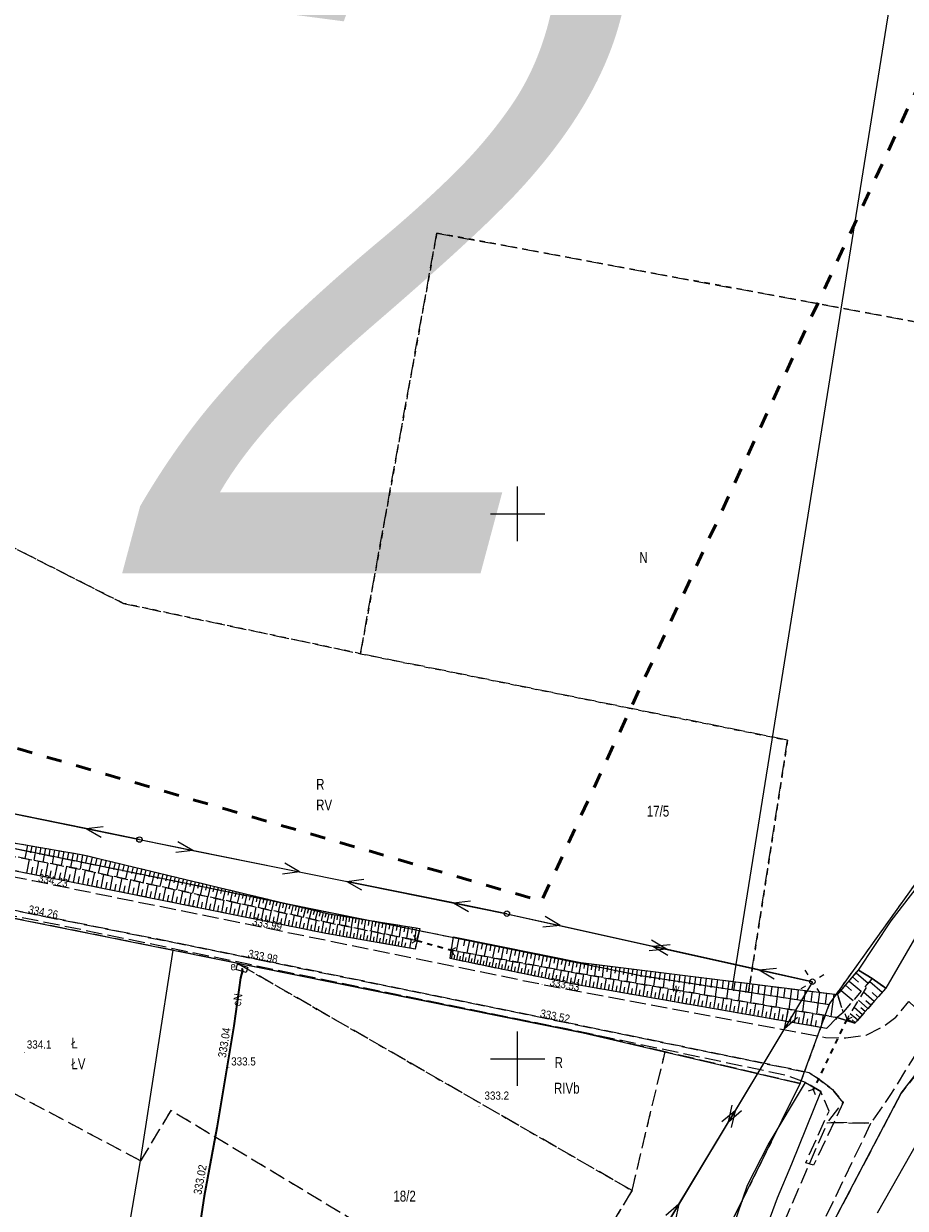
# Model space of a CAD drawing. Header units: metres. Extents: x 7523615 to 7533948, y 5492686 to 5502120.
# Tile 111 of 256: x 7529705 to 7529786, y 5498036 to 5498145. Entities that reach past the tile are written whole.
import ezdxf
from ezdxf.enums import TextEntityAlignment as Align

# ---------------------------------------------------------------- set-up
doc = ezdxf.new("R2010")
doc.units = ezdxf.units.M
for name, pattern in [('1.0_0.5', [1.5, 1, -0.5]), ('1.4_1.4', [2.8, 1.4, -1.4]), ('1.5_0.5', [2, 1.5, -0.5]), ('219-500', [0]), ('egkk-500', [2, 1.5, -0.5]), ('egug-500', [1, 0.5, -0.5]), ('otkz_500', [1, 0.5, -0.5]), ('suep_nn_500', [0])]:
    doc.linetypes.add(name, pattern=pattern)
doc.layers.get('0').update_dxf_attribs({"color": 2, "lineweight": 5})
doc.styles.get("Standard").update_dxf_attribs({"font": 'Working1250', "width": 0.75})

# ---------------------------------------------------------------- blocks, each defined once
blk = doc.blocks.new('203')
at = {"linetype": 'Continuous', "lineweight": 0}
h = blk.add_hatch(color=0, dxfattribs=at)
edge = h.paths.add_edge_path()
edge.add_arc((0, 0), 0.045, 0, 360)
blk = doc.blocks.new('PW01')
at = {"linetype": 'Continuous', "lineweight": 13}
h = blk.add_hatch(color=0, dxfattribs=at)
edge = h.paths.add_edge_path()
edge.add_arc((0, 0), 0.045, 0, 360)
blk = doc.blocks.new('US15')
at = {"color": 0, "linetype": 'Continuous', "lineweight": 13}
blk.add_circle((0, 0), 0.25, dxfattribs=at)
blk = doc.blocks.new('SM01')
at = {"color": 0, "linetype": 'Continuous', "lineweight": 13}
for p, q in [((-0.53, 0.531), (-0.883, 0.884)), ((0.531, 0.531), (0.884, 0.884)), ((-0.53, -0.53), (-0.883, -0.883)), ((0.531, -0.53), (0.884, -0.883))]:
    blk.add_line(p, q, dxfattribs=at)
blk.add_circle((0, 0), 0.25, dxfattribs=at)
blk = doc.blocks.new('US18')
at = {"color": 0, "linetype": 'Continuous', "lineweight": 13}
for p, q in [((-0.5, -0.25), (-0.5, 0.25)), ((-0.5, 0.25), (0.5, 0.25)), ((0.5, -0.25), (0.5, 0.25)), ((-0.5, -0.25), (0.5, -0.25))]:
    blk.add_line(p, q, dxfattribs=at)
blk = doc.blocks.new('IB05')
at = {"color": 0, "linetype": 'Continuous', "lineweight": 13}
for q in [(0.354, 0.354), (0.354, -0.354)]:
    blk.add_line((0, 0), q, dxfattribs=at)
blk = doc.blocks.new('SUEP1')
at = {"color": 0, "linetype": 'Continuous'}
for p, q in [((0, 0), (5, 0)), ((5, 0), (3.5, 0.5)), ((5, 0), (3.5, -0.5)), ((5, 0), (15, 0)), ((15, 0), (13.5, 0.5)), ((15, 0), (13.5, -0.5))]:
    blk.add_line(p, q, dxfattribs=at)
blk = doc.blocks.new('RAMKA500K')
at = {"color": 0}
for p, q in [((150, 97.5), (150, 102.5)), ((147.5, 100), (152.5, 100)), ((150, 47.5), (150, 52.5)), ((147.5, 50), (152.5, 50))]:
    blk.add_line(p, q, dxfattribs=at)

msp = doc.modelspace()

# ---------------------------------------------------------------- linework, layer by layer
at = {"layer": '000 Inne (niezydentyfikowane)', "color": 7, "linetype": 'CONTINUOUS', "lineweight": 25, "flags": 128}
for points in [[(7529705, 5498069.59), (7529704.78, 5498068.36)], [(7529705.4, 5498069.52), (7529705.3, 5498068.9)], [(7529705.82, 5498069.45), (7529705.6, 5498068.21)], [(7529706.23, 5498069.38), (7529706.12, 5498068.75)], [(7529706.65, 5498069.31), (7529706.43, 5498068.05)], [(7529707.06, 5498069.24), (7529706.96, 5498068.6)], [(7529707.49, 5498069.16), (7529707.27, 5498067.89)], [(7529707.91, 5498069.09), (7529707.8, 5498068.45)], [(7529708.34, 5498069.02), (7529708.11, 5498067.73)], [(7529708.77, 5498068.94), (7529708.65, 5498068.29)], [(7529709.2, 5498068.87), (7529708.97, 5498067.56)], [(7529704.95, 5498067.02), (7529705.2, 5498068.28)], [(7529705.8, 5498066.85), (7529706.05, 5498068.12)], [(7529706.65, 5498066.68), (7529706.9, 5498067.96)], [(7529707.5, 5498066.51), (7529707.76, 5498067.8)], [(7529709.63, 5498068.79), (7529709.52, 5498068.14)], [(7529710.07, 5498068.72), (7529709.84, 5498067.39)], [(7529710.5, 5498068.62), (7529710.35, 5498067.97)], [(7529710.94, 5498068.51), (7529710.63, 5498067.22)], [(7529711.37, 5498068.41), (7529711.21, 5498067.77)], [(7529711.8, 5498068.31), (7529711.49, 5498067.04)], [(7529712.22, 5498068.21), (7529712.07, 5498067.58)], [(7529712.64, 5498068.11), (7529712.34, 5498066.85)], [(7529713.06, 5498068), (7529712.91, 5498067.38)], [(7529713.47, 5498067.91), (7529713.18, 5498066.67)], [(7529713.89, 5498067.81), (7529713.74, 5498067.2)], [(7529705.37, 5498066.93), (7529705.5, 5498067.57)], [(7529706.22, 5498066.77), (7529706.35, 5498067.4)], [(7529707.07, 5498066.6), (7529707.2, 5498067.24)], [(7529707.93, 5498066.43), (7529708.06, 5498067.07)], [(7529708.36, 5498066.34), (7529708.62, 5498067.63)], [(7529708.79, 5498066.26), (7529708.92, 5498066.9)], [(7529709.22, 5498066.17), (7529709.48, 5498067.47)], [(7529709.65, 5498066.09), (7529709.78, 5498066.73)], [(7529710.08, 5498066), (7529710.34, 5498067.29)], [(7529710.93, 5498065.83), (7529711.19, 5498067.1)], [(7529711.77, 5498065.66), (7529712.03, 5498066.92)], [(7529712.61, 5498065.49), (7529712.86, 5498066.74)], [(7529714.29, 5498067.71), (7529714, 5498066.5)], [(7529714.7, 5498067.61), (7529714.55, 5498067.01)], [(7529715.1, 5498067.52), (7529714.81, 5498066.32)], [(7529715.5, 5498067.42), (7529715.36, 5498066.83)], [(7529715.89, 5498067.33), (7529715.61, 5498066.15)], [(7529716.29, 5498067.23), (7529716.15, 5498066.65)], [(7529716.68, 5498067.14), (7529716.4, 5498065.98)], [(7529717.06, 5498067.05), (7529716.92, 5498066.47)], [(7529717.44, 5498066.95), (7529717.17, 5498065.82)], [(7529717.82, 5498066.86), (7529717.69, 5498066.3)], [(7529718.2, 5498066.77), (7529717.93, 5498065.65)], [(7529718.58, 5498066.68), (7529718.44, 5498066.13)], [(7529710.51, 5498065.91), (7529710.63, 5498066.55)], [(7529711.35, 5498065.74), (7529711.48, 5498066.38)], [(7529712.19, 5498065.58), (7529712.32, 5498066.2)], [(7529713.02, 5498065.41), (7529713.15, 5498066.03)], [(7529713.44, 5498065.32), (7529713.69, 5498066.57)], [(7529713.85, 5498065.24), (7529713.97, 5498065.86)], [(7529714.26, 5498065.16), (7529714.51, 5498066.39)], [(7529714.67, 5498065.08), (7529714.79, 5498065.69)], [(7529715.07, 5498064.99), (7529715.32, 5498066.22)], [(7529715.88, 5498064.83), (7529716.12, 5498066.04)], [(7529716.68, 5498064.67), (7529716.92, 5498065.87)], [(7529717.47, 5498064.51), (7529717.71, 5498065.7)], [(7529718.95, 5498066.59), (7529718.68, 5498065.49)], [(7529719.32, 5498066.5), (7529719.18, 5498065.96)], [(7529719.68, 5498066.42), (7529719.42, 5498065.33)], [(7529720.04, 5498066.33), (7529719.91, 5498065.79)], [(7529720.4, 5498066.24), (7529720.15, 5498065.18)], [(7529720.76, 5498066.16), (7529720.63, 5498065.63)], [(7529721.11, 5498066.07), (7529720.86, 5498065.02)], [(7529721.46, 5498065.99), (7529721.34, 5498065.47)], [(7529721.81, 5498065.91), (7529721.56, 5498064.87)], [(7529722.16, 5498065.82), (7529722.03, 5498065.31)], [(7529722.5, 5498065.74), (7529722.26, 5498064.72)], [(7529722.84, 5498065.66), (7529722.72, 5498065.15)], [(7529715.48, 5498064.91), (7529715.6, 5498065.52)], [(7529716.28, 5498064.75), (7529716.4, 5498065.35)], [(7529717.08, 5498064.59), (7529717.2, 5498065.19)], [(7529717.87, 5498064.43), (7529717.99, 5498065.02)], [(7529718.26, 5498064.35), (7529718.5, 5498065.53)], [(7529718.65, 5498064.27), (7529718.77, 5498064.86)], [(7529719.04, 5498064.19), (7529719.28, 5498065.36)], [(7529719.43, 5498064.12), (7529719.55, 5498064.7)], [(7529719.82, 5498064.04), (7529720.05, 5498065.2)], [(7529720.2, 5498063.96), (7529720.32, 5498064.54)], [(7529720.58, 5498063.88), (7529720.82, 5498065.03)], [(7529721.35, 5498063.73), (7529721.58, 5498064.87)], [(7529722.1, 5498063.58), (7529722.33, 5498064.71)], [(7529722.85, 5498063.43), (7529723.07, 5498064.55)], [(7529723.18, 5498065.58), (7529722.94, 5498064.58)], [(7529723.51, 5498065.5), (7529723.39, 5498065)], [(7529723.84, 5498065.42), (7529723.61, 5498064.43)], [(7529724.17, 5498065.34), (7529724.06, 5498064.85)], [(7529724.5, 5498065.26), (7529724.27, 5498064.29)], [(7529724.83, 5498065.18), (7529724.71, 5498064.7)], [(7529725.15, 5498065.11), (7529724.92, 5498064.15)], [(7529725.47, 5498065.03), (7529725.35, 5498064.56)], [(7529725.78, 5498064.95), (7529725.56, 5498064.01)], [(7529726.1, 5498064.88), (7529725.99, 5498064.41)], [(7529726.41, 5498064.8), (7529726.19, 5498063.88)], [(7529726.72, 5498064.73), (7529726.61, 5498064.27)], [(7529727.03, 5498064.66), (7529726.81, 5498063.75)], [(7529727.33, 5498064.58), (7529727.22, 5498064.13)], [(7529727.63, 5498064.51), (7529727.42, 5498063.61)], [(7529720.97, 5498063.81), (7529721.08, 5498064.38)], [(7529721.72, 5498063.65), (7529721.84, 5498064.22)], [(7529722.47, 5498063.5), (7529722.59, 5498064.06)], [(7529723.22, 5498063.35), (7529723.33, 5498063.91)], [(7529723.59, 5498063.28), (7529723.81, 5498064.39)], [(7529723.96, 5498063.2), (7529724.07, 5498063.76)], [(7529724.33, 5498063.13), (7529724.55, 5498064.23)], [(7529724.69, 5498063.05), (7529724.8, 5498063.6)], [(7529725.06, 5498062.98), (7529725.28, 5498064.07)], [(7529725.42, 5498062.91), (7529725.53, 5498063.45)], [(7529725.78, 5498062.84), (7529726, 5498063.92)], [(7529726.5, 5498062.69), (7529726.71, 5498063.77)], [(7529727.21, 5498062.55), (7529727.42, 5498063.61)], [(7529727.93, 5498064.44), (7529727.82, 5498063.99)], [(7529727.91, 5498062.41), (7529728.12, 5498063.46)], [(7529728.23, 5498064.37), (7529728.02, 5498063.49)], [(7529728.52, 5498064.3), (7529728.42, 5498063.86)], [(7529728.82, 5498064.23), (7529728.61, 5498063.36)], [(7529729.11, 5498064.16), (7529729, 5498063.73)], [(7529729.39, 5498064.09), (7529729.19, 5498063.23)], [(7529729.68, 5498064.02), (7529729.58, 5498063.6)], [(7529729.96, 5498063.95), (7529729.76, 5498063.11)], [(7529730.24, 5498063.88), (7529730.14, 5498063.47)], [(7529730.52, 5498063.82), (7529730.32, 5498062.99)], [(7529730.8, 5498063.75), (7529730.7, 5498063.34)], [(7529731.07, 5498063.68), (7529730.88, 5498062.87)], [(7529731.35, 5498063.62), (7529731.25, 5498063.22)], [(7529731.62, 5498063.55), (7529731.43, 5498062.75)], [(7529731.89, 5498063.49), (7529731.79, 5498063.09)], [(7529732.15, 5498063.43), (7529731.96, 5498062.64)], [(7529726.14, 5498062.76), (7529726.25, 5498063.3)], [(7529726.85, 5498062.62), (7529726.96, 5498063.15)], [(7529727.56, 5498062.48), (7529727.67, 5498063.01)], [(7529728.26, 5498062.33), (7529728.37, 5498062.86)], [(7529728.61, 5498062.26), (7529728.82, 5498063.31)], [(7529728.96, 5498062.19), (7529729.06, 5498062.72)], [(7529729.3, 5498062.12), (7529729.51, 5498063.16)], [(7529729.65, 5498062.05), (7529729.75, 5498062.57)], [(7529729.99, 5498061.99), (7529730.2, 5498063.02)], [(7529730.33, 5498061.92), (7529730.44, 5498062.43)], [(7529730.67, 5498061.85), (7529730.88, 5498062.87)], [(7529731.35, 5498061.71), (7529731.55, 5498062.72)], [(7529732.02, 5498061.58), (7529732.22, 5498062.58)], [(7529732.42, 5498063.36), (7529732.32, 5498062.97)], [(7529732.68, 5498063.3), (7529732.49, 5498062.52)], [(7529732.68, 5498061.45), (7529732.86, 5498062.45)], [(7529732.94, 5498063.26), (7529732.88, 5498062.86)], [(7529733.21, 5498063.21), (7529733.08, 5498062.41)], [(7529733.48, 5498063.17), (7529733.41, 5498062.76)], [(7529733.75, 5498063.13), (7529733.61, 5498062.3)], [(7529734.02, 5498063.08), (7529733.95, 5498062.66)], [(7529734.3, 5498063.04), (7529734.16, 5498062.19)], [(7529734.58, 5498062.99), (7529734.51, 5498062.56)], [(7529734.87, 5498062.95), (7529734.73, 5498062.07)], [(7529735.16, 5498062.9), (7529735.09, 5498062.46)], [(7529735.45, 5498062.85), (7529735.31, 5498061.95)], [(7529735.75, 5498062.8), (7529735.68, 5498062.35)], [(7529736.05, 5498062.75), (7529735.9, 5498061.83)], [(7529736.36, 5498062.7), (7529736.28, 5498062.24)], [(7529736.67, 5498062.65), (7529736.52, 5498061.71)], [(7529736.98, 5498062.6), (7529736.9, 5498062.13)], [(7529737.3, 5498062.55), (7529737.14, 5498061.58)], [(7529737.62, 5498062.5), (7529737.54, 5498062.01)], [(7529737.94, 5498062.45), (7529737.78, 5498061.45)], [(7529738.27, 5498062.39), (7529738.19, 5498061.89)], [(7529738.61, 5498062.34), (7529738.44, 5498061.32)], [(7529731.01, 5498061.78), (7529731.11, 5498062.29)], [(7529731.68, 5498061.64), (7529731.79, 5498062.15)], [(7529732.35, 5498061.51), (7529732.45, 5498062.01)], [(7529733.01, 5498061.39), (7529733.1, 5498061.89)], [(7529733.34, 5498061.33), (7529733.51, 5498062.32)], [(7529733.66, 5498061.28), (7529733.75, 5498061.77)], [(7529733.98, 5498061.22), (7529734.15, 5498062.19)], [(7529734.3, 5498061.17), (7529734.39, 5498061.64)], [(7529734.62, 5498061.11), (7529734.79, 5498062.06)], [(7529734.93, 5498061.06), (7529735.02, 5498061.53)], [(7529735.24, 5498061), (7529735.41, 5498061.93)], [(7529735.55, 5498060.95), (7529735.63, 5498061.41)], [(7529735.86, 5498060.89), (7529736.02, 5498061.81)], [(7529736.16, 5498060.84), (7529736.24, 5498061.3)], [(7529736.46, 5498060.79), (7529736.62, 5498061.69)], [(7529737.05, 5498060.68), (7529737.21, 5498061.57)], [(7529737.64, 5498060.58), (7529737.79, 5498061.45)], [(7529738.21, 5498060.48), (7529738.36, 5498061.34)], [(7529738.95, 5498062.29), (7529738.86, 5498061.77)], [(7529739.29, 5498062.23), (7529739.12, 5498061.19)], [(7529739.64, 5498062.17), (7529739.55, 5498061.64)], [(7529739.99, 5498062.12), (7529739.81, 5498061.05)], [(7529740.34, 5498062.06), (7529740.25, 5498061.52)], [(7529740.7, 5498062), (7529740.53, 5498060.9)], [(7529736.76, 5498060.73), (7529736.84, 5498061.18)], [(7529737.34, 5498060.63), (7529737.42, 5498061.07)], [(7529737.92, 5498060.53), (7529738, 5498060.96)], [(7529738.49, 5498060.43), (7529738.57, 5498060.86)], [(7529738.77, 5498060.38), (7529738.92, 5498061.23)], [(7529739.05, 5498060.33), (7529739.13, 5498060.75)], [(7529739.34, 5498060.28), (7529739.49, 5498061.11)], [(7529739.66, 5498060.23), (7529739.73, 5498060.64)], [(7529740.11, 5498060.15), (7529740.25, 5498060.96)], [(7529744.61, 5498061.08), (7529744.37, 5498059.88)], [(7529745.16, 5498060.97), (7529745.04, 5498060.37)], [(7529745.59, 5498060.88), (7529745.35, 5498059.7)], [(7529746, 5498060.8), (7529745.88, 5498060.21)], [(7529746.39, 5498060.72), (7529746.16, 5498059.55)], [(7529746.78, 5498060.64), (7529746.67, 5498060.06)], [(7529747.17, 5498060.56), (7529746.94, 5498059.41)], [(7529747.56, 5498060.49), (7529747.44, 5498059.91)], [(7529747.94, 5498060.41), (7529747.71, 5498059.27)], [(7529748.33, 5498060.33), (7529748.21, 5498059.76)], [(7529748.7, 5498060.26), (7529748.48, 5498059.13)], [(7529749.08, 5498060.18), (7529748.97, 5498059.62)], [(7529743.92, 5498059.18), (7529744.08, 5498059.93)], [(7529744.17, 5498059.12), (7529744.25, 5498059.5)], [(7529744.43, 5498059.07), (7529744.59, 5498059.84)], [(7529744.69, 5498059.02), (7529744.77, 5498059.4)], [(7529744.95, 5498058.96), (7529745.11, 5498059.74)], [(7529745.21, 5498058.91), (7529745.29, 5498059.3)], [(7529745.48, 5498058.85), (7529745.64, 5498059.64)], [(7529745.74, 5498058.8), (7529745.83, 5498059.2)], [(7529746.01, 5498058.74), (7529746.18, 5498059.55)], [(7529746.28, 5498058.68), (7529746.37, 5498059.09)], [(7529746.56, 5498058.63), (7529746.73, 5498059.45)], [(7529747.11, 5498058.51), (7529747.28, 5498059.34)], [(7529747.67, 5498058.4), (7529747.85, 5498059.24)], [(7529748.25, 5498058.28), (7529748.42, 5498059.14)], [(7529749.46, 5498060.1), (7529749.23, 5498058.99)], [(7529749.83, 5498060.03), (7529749.72, 5498059.48)], [(7529750.2, 5498059.95), (7529749.98, 5498058.85)], [(7529750.57, 5498059.88), (7529750.46, 5498059.33)], [(7529750.93, 5498059.81), (7529750.71, 5498058.72)], [(7529751.29, 5498059.73), (7529751.18, 5498059.19)], [(7529751.65, 5498059.66), (7529751.44, 5498058.59)], [(7529752.01, 5498059.59), (7529751.91, 5498059.05)], [(7529752.37, 5498059.52), (7529752.16, 5498058.46)], [(7529752.72, 5498059.44), (7529752.62, 5498058.92)], [(7529753.07, 5498059.37), (7529752.86, 5498058.33)], [(7529753.42, 5498059.3), (7529753.32, 5498058.78)], [(7529753.77, 5498059.23), (7529753.56, 5498058.2)], [(7529754.12, 5498059.16), (7529754.01, 5498058.65)], [(7529754.46, 5498059.09), (7529754.25, 5498058.07)], [(7529746.83, 5498058.57), (7529746.92, 5498058.98)], [(7529747.39, 5498058.45), (7529747.48, 5498058.87)], [(7529747.96, 5498058.34), (7529748.05, 5498058.76)], [(7529748.54, 5498058.22), (7529748.63, 5498058.65)], [(7529748.83, 5498058.16), (7529749.01, 5498059.03)], [(7529749.12, 5498058.1), (7529749.21, 5498058.54)], [(7529749.42, 5498058.03), (7529749.6, 5498058.92)], [(7529749.72, 5498057.97), (7529749.81, 5498058.42)], [(7529750.02, 5498057.91), (7529750.21, 5498058.81)], [(7529750.32, 5498057.85), (7529750.42, 5498058.3)], [(7529750.63, 5498057.78), (7529750.82, 5498058.7)], [(7529750.94, 5498057.72), (7529751.04, 5498058.18)], [(7529751.25, 5498057.65), (7529751.44, 5498058.59)], [(7529751.56, 5498057.59), (7529751.66, 5498058.06)], [(7529751.88, 5498057.52), (7529752.08, 5498058.47)], [(7529752.52, 5498057.39), (7529752.72, 5498058.35)], [(7529753.17, 5498057.25), (7529753.38, 5498058.23)], [(7529753.84, 5498057.12), (7529754.04, 5498058.11)], [(7529754.51, 5498056.98), (7529754.72, 5498057.99)], [(7529754.8, 5498059.03), (7529754.7, 5498058.52)], [(7529755.14, 5498058.96), (7529754.94, 5498057.95)], [(7529755.48, 5498058.89), (7529755.38, 5498058.39)], [(7529755.81, 5498058.82), (7529755.61, 5498057.83)], [(7529756.15, 5498058.78), (7529756.08, 5498058.27)], [(7529756.49, 5498058.74), (7529756.36, 5498057.7)], [(7529756.83, 5498058.69), (7529756.77, 5498058.17)], [(7529757.18, 5498058.65), (7529757.05, 5498057.58)], [(7529757.53, 5498058.61), (7529757.47, 5498058.06)], [(7529757.89, 5498058.56), (7529757.76, 5498057.46)], [(7529758.26, 5498058.52), (7529758.19, 5498057.96)], [(7529758.63, 5498058.47), (7529758.49, 5498057.34)], [(7529759.01, 5498058.42), (7529758.93, 5498057.85)], [(7529759.39, 5498058.38), (7529759.24, 5498057.21)], [(7529759.77, 5498058.33), (7529759.7, 5498057.74)], [(7529760.17, 5498058.28), (7529760.02, 5498057.08)], [(7529760.57, 5498058.23), (7529760.49, 5498057.62)], [(7529760.97, 5498058.18), (7529760.82, 5498056.94)], [(7529761.38, 5498058.13), (7529761.3, 5498057.5)], [(7529761.8, 5498058.08), (7529761.64, 5498056.8)], [(7529762.22, 5498058.02), (7529762.14, 5498057.38)], [(7529752.2, 5498057.46), (7529752.3, 5498057.93)], [(7529752.85, 5498057.32), (7529752.95, 5498057.81)], [(7529753.5, 5498057.19), (7529753.61, 5498057.68)], [(7529754.17, 5498057.05), (7529754.28, 5498057.55)], [(7529754.85, 5498056.91), (7529754.96, 5498057.42)], [(7529755.19, 5498056.84), (7529755.41, 5498057.86)], [(7529755.54, 5498056.77), (7529755.63, 5498057.29)], [(7529755.89, 5498056.71), (7529756.07, 5498057.75)], [(7529756.24, 5498056.64), (7529756.33, 5498057.17)], [(7529756.59, 5498056.58), (7529756.77, 5498057.63)], [(7529756.94, 5498056.52), (7529757.03, 5498057.05)], [(7529757.29, 5498056.46), (7529757.47, 5498057.51)], [(7529757.64, 5498056.4), (7529757.73, 5498056.93)], [(7529757.99, 5498056.34), (7529758.17, 5498057.39)], [(7529758.69, 5498056.22), (7529758.88, 5498057.27)], [(7529759.4, 5498056.09), (7529759.58, 5498057.15)], [(7529760.1, 5498055.97), (7529760.29, 5498057.03)], [(7529760.81, 5498055.84), (7529761, 5498056.91)], [(7529762.65, 5498057.97), (7529762.49, 5498056.65)], [(7529763.09, 5498057.92), (7529763.01, 5498057.25)], [(7529763.53, 5498057.86), (7529763.36, 5498056.51)], [(7529763.98, 5498057.8), (7529763.9, 5498057.12)], [(7529764.44, 5498057.75), (7529764.26, 5498056.35)], [(7529764.9, 5498057.69), (7529764.81, 5498056.98)], [(7529765.37, 5498057.63), (7529765.19, 5498056.19)], [(7529765.85, 5498057.57), (7529765.76, 5498056.84)], [(7529766.33, 5498057.51), (7529766.15, 5498056.03)], [(7529766.82, 5498057.45), (7529766.73, 5498056.7)], [(7529767.32, 5498057.39), (7529767.13, 5498055.86)], [(7529767.83, 5498057.33), (7529767.73, 5498056.55)], [(7529768.34, 5498057.26), (7529768.15, 5498055.69)], [(7529768.86, 5498057.2), (7529768.77, 5498056.4)], [(7529769.39, 5498057.13), (7529769.19, 5498055.51)], [(7529769.93, 5498057.07), (7529769.83, 5498056.24)], [(7529770.48, 5498057), (7529770.27, 5498055.33)], [(7529771.03, 5498056.93), (7529770.93, 5498056.08)], [(7529780.43, 5498057.13), (7529781.53, 5498056.19)], [(7529780.75, 5498057.5), (7529781.3, 5498057.03)], [(7529781.07, 5498057.87), (7529782.17, 5498056.93)], [(7529783.46, 5498056.09), (7529782.35, 5498057.06)], [(7529758.34, 5498056.28), (7529758.43, 5498056.8)], [(7529759.04, 5498056.15), (7529759.14, 5498056.68)], [(7529759.75, 5498056.03), (7529759.84, 5498056.56)], [(7529760.46, 5498055.91), (7529760.55, 5498056.44)], [(7529761.17, 5498055.78), (7529761.26, 5498056.32)], [(7529761.52, 5498055.72), (7529761.71, 5498056.79)], [(7529761.88, 5498055.66), (7529761.97, 5498056.19)], [(7529762.24, 5498055.6), (7529762.42, 5498056.67)], [(7529762.59, 5498055.53), (7529762.69, 5498056.07)], [(7529762.95, 5498055.47), (7529763.14, 5498056.54)], [(7529763.31, 5498055.41), (7529763.4, 5498055.95)], [(7529763.67, 5498055.35), (7529763.86, 5498056.42)], [(7529764.03, 5498055.28), (7529764.12, 5498055.82)], [(7529764.39, 5498055.22), (7529764.58, 5498056.3)], [(7529765.11, 5498055.09), (7529765.3, 5498056.18)], [(7529765.83, 5498054.97), (7529766.02, 5498056.05)], [(7529766.56, 5498054.84), (7529766.75, 5498055.93)], [(7529767.28, 5498054.71), (7529767.47, 5498055.81)], [(7529771.59, 5498056.86), (7529771.38, 5498055.14)], [(7529772.16, 5498056.79), (7529772.05, 5498055.92)], [(7529772.74, 5498056.72), (7529772.52, 5498054.94)], [(7529773.33, 5498056.64), (7529773.22, 5498055.74)], [(7529773.93, 5498056.57), (7529773.7, 5498054.74)], [(7529774.53, 5498056.49), (7529774.42, 5498055.57)], [(7529775.15, 5498056.42), (7529774.91, 5498054.54)], [(7529775.77, 5498056.34), (7529775.65, 5498055.39)], [(7529776.4, 5498056.26), (7529776.16, 5498054.32)], [(7529777.04, 5498056.18), (7529776.92, 5498055.2)], [(7529777.7, 5498056.1), (7529777.45, 5498054.1)], [(7529778.36, 5498056.02), (7529778.23, 5498055)], [(7529779.03, 5498055.93), (7529778.77, 5498053.88)], [(7529779.7, 5498056.27), (7529780.8, 5498055.33)], [(7529780.1, 5498056.74), (7529780.65, 5498056.27)], [(7529782.73, 5498055.25), (7529781.76, 5498056.1)], [(7529783.05, 5498055.63), (7529782.54, 5498056.08)], [(7529764.75, 5498055.16), (7529764.84, 5498055.7)], [(7529765.47, 5498055.03), (7529765.56, 5498055.57)], [(7529766.19, 5498054.91), (7529766.29, 5498055.45)], [(7529766.92, 5498054.78), (7529767.01, 5498055.32)], [(7529767.65, 5498054.65), (7529767.74, 5498055.2)], [(7529768.01, 5498054.59), (7529768.2, 5498055.68)], [(7529768.38, 5498054.52), (7529768.47, 5498055.07)], [(7529768.74, 5498054.46), (7529768.93, 5498055.56)], [(7529769.11, 5498054.4), (7529769.2, 5498054.94)], [(7529769.47, 5498054.33), (7529769.67, 5498055.43)], [(7529769.84, 5498054.27), (7529769.94, 5498054.82)], [(7529770.21, 5498054.2), (7529770.4, 5498055.31)], [(7529770.95, 5498054.08), (7529771.14, 5498055.18)], [(7529771.68, 5498053.95), (7529771.88, 5498055.05)], [(7529772.42, 5498053.82), (7529772.62, 5498054.93)], [(7529773.17, 5498053.69), (7529773.36, 5498054.8)], [(7529782.16, 5498054.61), (7529781.3, 5498055.36)], [(7529782.43, 5498054.92), (7529781.98, 5498055.32)], [(7529770.58, 5498054.14), (7529770.67, 5498054.69)], [(7529771.31, 5498054.01), (7529771.41, 5498054.56)], [(7529772.05, 5498053.88), (7529772.15, 5498054.44)], [(7529772.8, 5498053.75), (7529772.89, 5498054.31)], [(7529773.54, 5498053.62), (7529773.64, 5498054.18)], [(7529773.91, 5498053.56), (7529774.11, 5498054.67)], [(7529774.28, 5498053.49), (7529774.38, 5498054.05)], [(7529774.66, 5498053.43), (7529774.85, 5498054.55)], [(7529775.03, 5498053.36), (7529775.13, 5498053.92)], [(7529775.41, 5498053.3), (7529775.6, 5498054.42)], [(7529775.78, 5498053.23), (7529775.88, 5498053.79)], [(7529776.16, 5498053.16), (7529776.36, 5498054.29)], [(7529776.54, 5498053.1), (7529776.64, 5498053.66)], [(7529776.92, 5498053.03), (7529777.12, 5498054.16)], [(7529777.87, 5498052.87), (7529778.07, 5498054)], [(7529781.22, 5498053.54), (7529780.54, 5498054.13)], [(7529781.66, 5498054.04), (7529780.9, 5498054.71)], [(7529781.43, 5498053.78), (7529781.07, 5498054.1)], [(7529781.9, 5498054.32), (7529781.5, 5498054.67)], [(7529777.34, 5498052.96), (7529777.44, 5498053.52)], [(7529781.02, 5498053.3), (7529780.7, 5498053.58)]]:
    msp.add_lwpolyline(points, dxfattribs=at)
at = {"layer": '217-kontur klasyfikacyjny', "color": 7, "linetype": 'egkk-500', "lineweight": 18, "flags": 128}
for points in [[(7529735.58, 5498087.17), (7529742.59, 5498125.77)], [(7529742.59, 5498125.77), (7529807.95, 5498113.66)], [(7529691.59, 5498103.05), (7529713.83, 5498091.78)], [(7529713.83, 5498091.78), (7529735.58, 5498087.17)], [(7529774.78, 5498079.23), (7529735.58, 5498087.17)], [(7529771.2, 5498056.12), (7529774.78, 5498079.23)], [(7529688.3, 5498072.44), (7529761.48, 5498057.61)], [(7529718.38, 5498059.95), (7529678.69, 5498067.92)], [(7529796.65, 5498061.61), (7529785.21, 5498046.83)], [(7529715.39, 5498040.63), (7529677.53, 5498060.75)], [(7529724.24, 5498058.77), (7529718.38, 5498059.95)], [(7529760.51, 5498037.9), (7529724.24, 5498058.77)], [(7529756.03, 5498052.39), (7529724.24, 5498058.77)], [(7529761.48, 5498057.61), (7529769.68, 5498056.35)], [(7529769.68, 5498056.35), (7529771.2, 5498056.12)], [(7529763.54, 5498050.63), (7529756.03, 5498052.39)], [(7529760.51, 5498037.9), (7529763.54, 5498050.63)], [(7529775.93, 5498047.72), (7529763.54, 5498050.63)], [(7529769.31, 5498034.32), (7529775.93, 5498047.72)], [(7529785.21, 5498046.83), (7529777.37, 5498031.95)], [(7529718.16, 5498045.26), (7529715.39, 5498040.63)], [(7529752.54, 5498024.53), (7529718.16, 5498045.26)], [(7529752.54, 5498024.53), (7529760.51, 5498037.9)]]:
    msp.add_lwpolyline(points, dxfattribs=at)
at = {"layer": '218-kontur użytku gruntowego', "color": 7, "linetype": 'egug-500', "lineweight": 18, "flags": 128}
for points in [[(7529742.59, 5498125.77), (7529735.58, 5498087.17)], [(7529807.95, 5498113.66), (7529742.59, 5498125.77)], [(7529713.83, 5498091.78), (7529691.59, 5498103.05)], [(7529735.58, 5498087.17), (7529713.83, 5498091.78)], [(7529735.58, 5498087.17), (7529774.78, 5498079.23)], [(7529778.6, 5498054.98), (7529797.87, 5498081.91)], [(7529774.78, 5498079.23), (7529771.2, 5498056.12)], [(7529688.3, 5498072.44), (7529761.48, 5498057.61)], [(7529718.38, 5498059.95), (7529678.69, 5498067.92)], [(7529796.65, 5498061.61), (7529785.21, 5498046.83)], [(7529715.39, 5498040.63), (7529677.53, 5498060.75)], [(7529724.24, 5498058.77), (7529718.38, 5498059.95)], [(7529724.24, 5498058.77), (7529760.51, 5498037.9)], [(7529756.03, 5498052.39), (7529724.24, 5498058.77)], [(7529761.48, 5498057.61), (7529769.68, 5498056.35)], [(7529769.68, 5498056.35), (7529771.2, 5498056.12)], [(7529771.2, 5498056.12), (7529778.6, 5498054.98)], [(7529778.6, 5498054.98), (7529775.93, 5498047.72)], [(7529763.54, 5498050.63), (7529756.03, 5498052.39)], [(7529760.51, 5498037.9), (7529763.54, 5498050.63)], [(7529775.93, 5498047.72), (7529763.54, 5498050.63)], [(7529775.93, 5498047.72), (7529769.31, 5498034.32)], [(7529785.21, 5498046.83), (7529777.37, 5498031.95)], [(7529718.16, 5498045.26), (7529715.39, 5498040.63)], [(7529752.54, 5498024.53), (7529718.16, 5498045.26)], [(7529760.51, 5498037.9), (7529752.54, 5498024.53)]]:
    msp.add_lwpolyline(points, dxfattribs=at)
at = {"layer": '219-działka ewidencyjna', "color": 3, "linetype": '219-500', "lineweight": 18, "flags": 128}
for points in [[(7529785.25, 5498153.57), (7529769.68, 5498056.35)], [(7529778.6, 5498054.98), (7529797.87, 5498081.91)], [(7529680.36, 5498074.05), (7529761.48, 5498057.61)], [(7529678.69, 5498067.92), (7529718.38, 5498059.95)], [(7529785.21, 5498046.83), (7529796.65, 5498061.61)], [(7529715.39, 5498040.63), (7529718.38, 5498059.95)], [(7529718.38, 5498059.95), (7529756.03, 5498052.39)], [(7529761.48, 5498057.61), (7529769.68, 5498056.35)], [(7529769.68, 5498056.35), (7529778.6, 5498054.98)], [(7529775.93, 5498047.72), (7529778.6, 5498054.98)], [(7529756.03, 5498052.39), (7529775.93, 5498047.72)], [(7529769.31, 5498034.32), (7529775.93, 5498047.72)], [(7529777.37, 5498031.95), (7529785.21, 5498046.83)], [(7529707.7, 5497995.86), (7529715.39, 5498040.63)]]:
    msp.add_lwpolyline(points, dxfattribs=at)
at = {"layer": 'inna budowla', "color": 7, "linetype": 'CONTINUOUS', "lineweight": 18, "flags": 128}
for points in [[(7529779.35, 5498053.78), (7529780.97, 5498053.25)], [(7529776.42, 5498047.82), (7529777.83, 5498047)]]:
    msp.add_lwpolyline(points, dxfattribs=at)
at = {"layer": 'jezdnia', "color": 7, "linetype": '1.5_0.5', "lineweight": 18, "flags": 128}
for points in [[(7529785.93, 5498055.25), (7529788.19, 5498053.07), (7529784.18, 5498046.62), (7529782.41, 5498044.07), (7529778.45, 5498044.14), (7529779.89, 5498045.98), (7529778.9, 5498047.17), (7529777.4, 5498048.31), (7529776.76, 5498048.72), (7529751.34, 5498053.96), (7529724.5, 5498059.44), (7529704.79, 5498063.42), (7529694.01, 5498065.63), (7529678.42, 5498068.99), (7529662.47, 5498072.11), (7529649.53, 5498074.84), (7529638.26, 5498077.16), (7529629.79, 5498079), (7529614.86, 5498082.17), (7529602.97, 5498084.69), (7529585.62, 5498088.33), (7529565.36, 5498092.48), (7529541.14, 5498097.58), (7529516.37, 5498102.83), (7529488.83, 5498108.68), (7529477.7, 5498111.24), (7529460.7, 5498114.72), (7529450.92, 5498116.83), (7529437.26, 5498119.72), (7529432.83, 5498120.56), (7529431.2, 5498120.88), (7529408.14, 5498125.59), (7529402.5, 5498126.77), (7529396.95, 5498128), (7529379.42, 5498131.51), (7529367.63, 5498133.99), (7529361.17, 5498135.3), (7529360.24, 5498135.44), (7529349.14, 5498137.74), (7529345.54, 5498138.49), (7529341.69, 5498139.21), (7529330.62, 5498141.46), (7529317.69, 5498143.99), (7529309.41, 5498145.63), (7529299.42, 5498147.59), (7529284.3, 5498151), (7529270.76, 5498154.05), (7529259.16, 5498156.59), (7529254.28, 5498157.61), (7529244.95, 5498159.31), (7529237.55, 5498160.48), (7529212.53, 5498163.8), (7529199.9, 5498165.44), (7529181.18, 5498167.93), (7529173.38, 5498168.98), (7529169.82, 5498169.37), (7529170.24, 5498172.26), (7529173.9, 5498171.84), (7529175.63, 5498171.6), (7529180.6, 5498170.97), (7529181.38, 5498170.86), (7529195.19, 5498168.92), (7529198.55, 5498168.53), (7529212.85, 5498166.75), (7529238.1, 5498163.35), (7529245.64, 5498162.21), (7529254.52, 5498160.63), (7529259.9, 5498159.49), (7529271.2, 5498156.77), (7529274.65, 5498155.99), (7529281.24, 5498154.48), (7529284.2, 5498153.83), (7529288.55, 5498152.9), (7529299.94, 5498150.46), (7529309.81, 5498148.54), (7529318.07, 5498146.89), (7529330.27, 5498144.53), (7529342.75, 5498142.03), (7529346.11, 5498141.34), (7529370.61, 5498136.35), (7529375.61, 5498135.32), (7529396.72, 5498131.05), (7529402.52, 5498129.86), (7529431.72, 5498123.7), (7529433.67, 5498123.37), (7529438.96, 5498122.4), (7529441.55, 5498121.71), (7529452.14, 5498119.48), (7529461.2, 5498117.64), (7529477.86, 5498114.14), (7529489.67, 5498111.54), (7529517, 5498105.72), (7529541.56, 5498100.49), (7529565.95, 5498095.38), (7529586.13, 5498091.19), (7529602.72, 5498087.74), (7529615.55, 5498085.04), (7529630.32, 5498081.91), (7529650.19, 5498077.71), (7529663.1, 5498075), (7529679.11, 5498071.67), (7529695.33, 5498068.38), (7529705.49, 5498066.35), (7529725.14, 5498062.37), (7529752.25, 5498056.83), (7529778.27, 5498051.95), (7529780.14, 5498051.92), (7529782.01, 5498052.16), (7529783.73, 5498053.07), (7529784.73, 5498053.81)], [(7529367.63, 5498133.99), (7529379.42, 5498131.51), (7529396.95, 5498128), (7529402.5, 5498126.77), (7529408.14, 5498125.59), (7529431.2, 5498120.88), (7529432.83, 5498120.56), (7529437.26, 5498119.72), (7529450.92, 5498116.83), (7529460.7, 5498114.72), (7529477.7, 5498111.24), (7529488.83, 5498108.68), (7529516.37, 5498102.83), (7529541.14, 5498097.58), (7529565.36, 5498092.48), (7529585.62, 5498088.33), (7529602.97, 5498084.69), (7529614.86, 5498082.17), (7529629.79, 5498079), (7529638.26, 5498077.16), (7529649.53, 5498074.84), (7529662.47, 5498072.11), (7529678.42, 5498068.99), (7529694.01, 5498065.63), (7529704.79, 5498063.42), (7529724.5, 5498059.44), (7529751.34, 5498053.96), (7529776.76, 5498048.72), (7529777.4, 5498048.31), (7529778.9, 5498047.17), (7529779.89, 5498045.98), (7529777.17, 5498040.24), (7529776.46, 5498040.46), (7529778.59, 5498045.2), (7529777.83, 5498047), (7529776.42, 5498047.82), (7529774.6, 5498048.49), (7529754.6, 5498052.7), (7529731.36, 5498057.41), (7529708.33, 5498062.17), (7529684.89, 5498066.86), (7529662.31, 5498071.5), (7529638.11, 5498076.49), (7529633.05, 5498076.99), (7529632.08, 5498076.55), (7529628.34, 5498077.47), (7529628.25, 5498078.38), (7529613.75, 5498081.73), (7529589.06, 5498086.82), (7529564.85, 5498091.97), (7529541.07, 5498096.93), (7529539.82, 5498096.6), (7529538.48, 5498094.97), (7529537.08, 5498089.73), (7529534.74, 5498089.99), (7529535.91, 5498096.73), (7529535.05, 5498098.01), (7529516.21, 5498102.19), (7529488.67, 5498108.19), (7529487.43, 5498107.8), (7529486.83, 5498106.01), (7529482.86, 5498106.93), (7529482.85, 5498108.21), (7529482.52, 5498109.49), (7529460.53, 5498114.19), (7529437.97, 5498118.71), (7529436.53, 5498117.85), (7529433.67, 5498118.49), (7529432.27, 5498119.85), (7529407.99, 5498125.02), (7529402.01, 5498125.96), (7529400.38, 5498123.23), (7529397.72, 5498111.27), (7529390.3, 5498113.08), (7529394.56, 5498122.01), (7529396.91, 5498125.21), (7529396.94, 5498127.14), (7529385.23, 5498129.84), (7529367.47, 5498133.4)], [(7529773.48, 5498025.48), (7529770.79, 5498026.57), (7529778.45, 5498044.14), (7529782.41, 5498044.07)]]:
    msp.add_lwpolyline(points, close=True, dxfattribs=at)
at = {"layer": 'obudowa ochronna przewodu', "color": 7, "linetype": 'CONTINUOUS', "lineweight": 35, "flags": 128}
msp.add_lwpolyline([(7529724.68, 5498058.29), (7529724.76, 5498058.11), (7529724.58, 5498057.42), (7529723.95, 5498053.02), (7529722.4, 5498043.66), (7529721.23, 5498037.38), (7529720.64, 5498033.53), (7529719.07, 5498024.12), (7529716.95, 5498011.16), (7529716.35, 5498008.3), (7529716.14, 5498007.25), (7529716.02, 5498006.39), (7529714.98, 5497999.99), (7529714.62, 5497999.75), (7529712.17, 5498000.07), (7529708.79, 5498000.5), (7529708.61, 5498000.81)], dxfattribs=at)
at = {"layer": 'przepust', "color": 7, "linetype": 'otkz_500', "lineweight": 35, "flags": 128}
for points in [[(7529740.73, 5498060.86), (7529743.91, 5498059.96)], [(7529780.24, 5498053.64), (7529777.14, 5498047.18)]]:
    msp.add_lwpolyline(points, dxfattribs=at)
at = {"layer": 'przewód elektroenergetyczny niskiego napięcia', "color": 1, "linetype": 'suep_nn_500', "lineweight": 18, "flags": 128}
for points in [[(7529680.9, 5498077.16), (7529715.29, 5498070.11)], [(7529715.29, 5498070.11), (7529749.02, 5498063.31)], [(7529749.02, 5498063.31), (7529777.07, 5498057.07)], [(7529777.07, 5498057.07), (7529762.24, 5498032.37)]]:
    msp.add_lwpolyline(points, dxfattribs=at)
at = {"layer": 'przewód elektroenergetyczny podziemny', "color": 7, "linetype": 'CONTINUOUS', "lineweight": 18, "flags": 128}
for points in [[(7529783.03, 5498035.85), (7529791.16, 5498050.13), (7529799.13, 5498061.01), (7529801.08, 5498063.85), (7529809.8, 5498074.99), (7529813.4, 5498080.44), (7529816.87, 5498085.72), (7529819.49, 5498090.55), (7529822.17, 5498097.81), (7529822.86, 5498102.8), (7529822.99, 5498109.97), (7529822.79, 5498116.59), (7529822.06, 5498122.6), (7529821.06, 5498126.61), (7529820.67, 5498127.58), (7529818.15, 5498133.77), (7529816.26, 5498138.41), (7529815.32, 5498140.26), (7529815.27, 5498140.74), (7529815.72, 5498140.8), (7529819, 5498139.78), (7529819.3, 5498140.13), (7529819.34, 5498140.41)], [(7529708.61, 5498000.81), (7529708.79, 5498000.5), (7529712.17, 5498000.07), (7529714.62, 5497999.75), (7529714.98, 5497999.99), (7529716.02, 5498006.39), (7529716.14, 5498007.25), (7529716.35, 5498008.3), (7529716.95, 5498011.16), (7529719.07, 5498024.12), (7529720.64, 5498033.53), (7529721.23, 5498037.38), (7529722.4, 5498043.66), (7529723.95, 5498053.02), (7529724.58, 5498057.42), (7529724.76, 5498058.11), (7529724.68, 5498058.29)]]:
    msp.add_lwpolyline(points, dxfattribs=at)
at = {"layer": 'rów przydrożny (poligon)', "color": 7, "linetype": 'CONTINUOUS', "lineweight": 18, "flags": 128}
for points in [[(7529781.28, 5498058.12), (7529784.3, 5498062.65), (7529790.87, 5498071.16), (7529803.11, 5498084.77), (7529809.86, 5498096.01), (7529812.01, 5498094.39), (7529805.93, 5498083.54), (7529793.05, 5498069.76), (7529786.78, 5498061.58), (7529783.79, 5498056.47), (7529782.54, 5498057.37)], [(7529741.02, 5498061.95), (7529740.6, 5498060.06), (7529732.4, 5498061.5), (7529709.34, 5498066.15), (7529685.66, 5498070.83), (7529663.27, 5498075.7), (7529638.98, 5498080.65), (7529629.42, 5498082.52), (7529629.37, 5498083.25), (7529629.65, 5498084.22), (7529639.32, 5498082.29), (7529663.68, 5498077.51), (7529686.19, 5498072.83), (7529710.12, 5498068.71), (7529732.68, 5498063.3)], [(7529783.79, 5498056.47), (7529780.97, 5498053.25), (7529779.35, 5498053.78), (7529778.36, 5498052.78), (7529755.46, 5498056.78), (7529743.8, 5498059.2), (7529744.12, 5498061.18), (7529755.82, 5498058.82), (7529779.38, 5498055.89), (7529781.28, 5498058.12), (7529782.54, 5498057.37)], [(7529775.16, 5498040.33), (7529773.83, 5498037.2), (7529766.76, 5498018.05), (7529765.01, 5498007.93), (7529761.49, 5497998.17), (7529761.3, 5497987.18), (7529760.07, 5497987.17), (7529758.97, 5497987.43), (7529758.43, 5497998.28), (7529764.87, 5498020.11), (7529771.12, 5498038.4), (7529772.99, 5498042.11), (7529776.42, 5498047.82), (7529777.83, 5498047)]]:
    msp.add_lwpolyline(points, close=True, dxfattribs=at)
at = {"layer": 'skarpa nieumocniona', "color": 7, "linetype": '1.0_0.5', "lineweight": 18, "flags": 128}
for points in [[(7529741.02, 5498061.95), (7529740.73, 5498060.86), (7529732.46, 5498062.53), (7529709.62, 5498067.44), (7529685.85, 5498071.98), (7529663.39, 5498076.69), (7529639.1, 5498081.45), (7529629.37, 5498083.25), (7529629.65, 5498084.22), (7529639.32, 5498082.29), (7529663.68, 5498077.51), (7529686.19, 5498072.83), (7529710.12, 5498068.71), (7529732.68, 5498063.3)], [(7529741.02, 5498061.95), (7529740.73, 5498060.86), (7529732.46, 5498062.53), (7529709.62, 5498067.44), (7529685.85, 5498071.98), (7529663.39, 5498076.69), (7529639.1, 5498081.45), (7529629.37, 5498083.25), (7529629.65, 5498084.22), (7529639.32, 5498082.29), (7529663.68, 5498077.51), (7529686.19, 5498072.83), (7529710.12, 5498068.71), (7529732.68, 5498063.3)], [(7529629.37, 5498083.25), (7529639.1, 5498081.45), (7529663.39, 5498076.69), (7529685.85, 5498071.98), (7529709.62, 5498067.44), (7529732.46, 5498062.53), (7529740.73, 5498060.86), (7529740.6, 5498060.06), (7529732.4, 5498061.5), (7529709.34, 5498066.15), (7529685.66, 5498070.83), (7529663.27, 5498075.7), (7529638.98, 5498080.65), (7529629.42, 5498082.52)], [(7529629.37, 5498083.25), (7529639.1, 5498081.45), (7529663.39, 5498076.69), (7529685.85, 5498071.98), (7529709.62, 5498067.44), (7529732.46, 5498062.53), (7529740.73, 5498060.86), (7529740.6, 5498060.06), (7529732.4, 5498061.5), (7529709.34, 5498066.15), (7529685.66, 5498070.83), (7529663.27, 5498075.7), (7529638.98, 5498080.65), (7529629.42, 5498082.52)], [(7529779.88, 5498054.25), (7529779.35, 5498053.78), (7529755.48, 5498057.85), (7529743.91, 5498059.96), (7529744.12, 5498061.18), (7529755.82, 5498058.82), (7529779.38, 5498055.89)], [(7529779.88, 5498054.25), (7529779.35, 5498053.78), (7529755.48, 5498057.85), (7529743.91, 5498059.96), (7529744.12, 5498061.18), (7529755.82, 5498058.82), (7529779.38, 5498055.89)], [(7529743.8, 5498059.2), (7529743.91, 5498059.96), (7529755.48, 5498057.85), (7529779.35, 5498053.78), (7529778.36, 5498052.78), (7529755.46, 5498056.78)], [(7529743.8, 5498059.2), (7529743.91, 5498059.96), (7529755.48, 5498057.85), (7529779.35, 5498053.78), (7529778.36, 5498052.78), (7529755.46, 5498056.78)], [(7529781.28, 5498058.12), (7529782.54, 5498057.37), (7529779.88, 5498054.25), (7529779.38, 5498055.89)], [(7529781.28, 5498058.12), (7529782.54, 5498057.37), (7529779.88, 5498054.25), (7529779.38, 5498055.89)], [(7529783.79, 5498056.47), (7529780.97, 5498053.25), (7529780.24, 5498053.64), (7529782.54, 5498057.37)], [(7529783.79, 5498056.47), (7529780.97, 5498053.25), (7529780.24, 5498053.64), (7529782.54, 5498057.37)]]:
    msp.add_lwpolyline(points, close=True, dxfattribs=at)
at = {"layer": 'Zakres', "color": 5, "linetype": '1.4_1.4', "lineweight": 50, "flags": 128}
msp.add_lwpolyline([(7531743.27, 5499246.67), (7531674.19, 5499075.04), (7531617.16, 5499130.01), (7531497.22, 5499019.6), (7531360.69, 5498909.88), (7531137.38, 5498723.26), (7530837.96, 5498471.05), (7530827.29, 5498468.56), (7530555.83, 5498209.93), (7530490.21, 5498246.48), (7530415.42, 5498175.93), (7530370.97, 5498140.65), (7530313.12, 5498105.37), (7530175.54, 5498113.13), (7530201.64, 5498273.29), (7530135.32, 5498299.4), (7530095.81, 5498250.01), (7529934.94, 5498278.94), (7529886.55, 5498254.6), (7529886.96, 5498227.43), (7529861.56, 5498166.05), (7529795.24, 5498157.58), (7529752.2, 5498064.45), (7529512.79, 5498134.24), (7529497.7, 5498245.62), (7529418.48, 5498260.59), (7529163.77, 5498290.23), (7529123.55, 5498137.12), (7529361.33, 5498088.44), (7529468.57, 5498017.18), (7529499.62, 5497998.73), (7529568.05, 5497998.13), (7529612.5, 5497967.79), (7529759.26, 5497962.85), (7529731.04, 5497742.01), (7529837.62, 5497773.43), (7529926.26, 5498000.98), (7530249.5, 5497965.97), (7530399.55, 5498036.46), (7530504.33, 5498041.17), (7530550.19, 5498000.25), (7530485.28, 5497939.57), (7530567.12, 5497896.53), (7530578.58, 5497865.95), (7530414.96, 5497723.67), (7530456.35, 5497670.63), (7530620.04, 5497828.68), (7530672.25, 5497834.44), (7530708.23, 5497874.66), (7530802.89, 5497949.74), (7531291.02, 5497844.85), (7531633.86, 5497783.35), (7531723.76, 5497752.95), (7531716.74, 5497689.82), (7531638.86, 5497701.8), (7531607.99, 5497651.88), (7531593.17, 5497646.23), (7531554.37, 5497551.69), (7531542.2, 5497533.11), (7531433.37, 5497444.09), (7531365.28, 5497382.71), (7531307.01, 5497340.61), (7531265.62, 5497313.74), (7531154.14, 5497225.54), (7531069.47, 5497140.17), (7531095.58, 5497066.79), (7531227.52, 5497061.86), (7531269.85, 5497013.88), (7531267.74, 5496900.28), (7531245.86, 5496824.79), (7531285.37, 5496797.98), (7531257.86, 5496726.01), (7531235.28, 5496726.72), (7531225.4, 5496699.91), (7531197.11, 5496699.88), (7531185.19, 5496624.41), (7531253.8, 5496571.67), (7531243.22, 5496477.48), (7531256.45, 5496456.49), (7531351.7, 5496436.03), (7531399.67, 5496549.62), (7531437.77, 5496640.64), (7531396.85, 5496663.92), (7531455.59, 5496799.21), (7531464.06, 5496818.26), (7531468.64, 5496848.96), (7531480.28, 5496877.18), (7531555.07, 5497002.95), (7531557.66, 5497022.17), (7531504.63, 5497031.87), (7531386.27, 5497072.44), (7531447.65, 5497179.68), (7531472.88, 5497186.56), (7531542.73, 5497165.75), (7531534.96, 5497117.77), (7531587.88, 5497105.78), (7531625.63, 5497206.32), (7531717.2, 5497165.38), (7531739.28, 5497219.08), (7531634.8, 5497264.88), (7531650.32, 5497306.51), (7531689.66, 5497342.67), (7531724.67, 5497377.51), (7531750.16, 5497383.41), (7531790.73, 5497415.16), (7531807.49, 5497435.8), (7531857.05, 5497525.94), (7531880.16, 5497531.76), (7531912.79, 5497579.21), (7531951.42, 5497582.56), (7531983.17, 5497634.77), (7532010.16, 5497686.45), (7532022.45, 5497715.67), (7532045.96, 5497826.68), (7532028.32, 5497890.18), (7532058.84, 5497978.73), (7532130.81, 5498096.73), (7532169.26, 5498228.67), (7532173.67, 5498272.59), (7532173.45, 5498329.02), (7532174.2, 5498362.37), (7532178.84, 5498457.8), (7532136.75, 5498585.56), (7532124.81, 5498799.34), (7532152.62, 5498813.57), (7532125.69, 5499032.47), (7532124.99, 5499095.27), (7532200.95, 5499066.75), (7532264.33, 5499123.02), (7532116.22, 5499183.81), (7531993.34, 5499227.79), (7531913.61, 5499254.72), (7531816.6, 5499290.94), (7531739.75, 5499297.76), (7531571.83, 5499328.1), (7531549.25, 5499297.76), (7531536.55, 5499281.53), (7531425.08, 5499226.5), (7531439.19, 5499201.8), (7531552.78, 5499254.72), (7531607.81, 5499273.77), (7531677.13, 5499271.21)], close=True, dxfattribs=at)

# ---------------------------------------------------------------- block references
at = {"layer": '203-punkt graniczny', "color": 3, "linetype": 'CONTINUOUS', "lineweight": 18}
for p in [(7529718.38, 5498059.95), (7529761.48, 5498057.61), (7529769.68, 5498056.35), (7529778.6, 5498054.98), (7529756.03, 5498052.39), (7529775.93, 5498047.72), (7529785.21, 5498046.83), (7529715.39, 5498040.63)]:
    msp.add_blockref('203', p, dxfattribs=at)
at = {"layer": 'latarnia', "color": 7, "linetype": 'CONTINUOUS', "lineweight": 18, "rotation": -12.529}
msp.add_blockref('SM01', (7529777.07, 5498057.07), dxfattribs=at)
at = {"layer": 'pikieta naturalna', "color": 7, "linetype": 'CONTINUOUS', "lineweight": 13}
for p in [(7529704.72, 5498050.58), (7529723.49, 5498049.18), (7529746.46, 5498045.62)]:
    msp.add_blockref('PW01', p, dxfattribs=at)
at = {"layer": 'pikieta sztuczna', "color": 7, "linetype": 'CONTINUOUS', "lineweight": 13}
for p in [(7529705.49, 5498066.35), (7529704.79, 5498063.42), (7529725.14, 5498062.37), (7529724.5, 5498059.44), (7529752.25, 5498056.83), (7529751.34, 5498053.96)]:
    msp.add_blockref('PW01', p, dxfattribs=at)
at = {"layer": 'przepust', "color": 7, "linetype": 'CONTINUOUS', "lineweight": 35}
for p, rotation in [((7529740.73, 5498060.86), 524.197), ((7529743.91, 5498059.96), 344.197), ((7529780.24, 5498053.64), 424.365), ((7529777.14, 5498047.18), 244.365)]:
    msp.add_blockref('IB05', p, dxfattribs=dict(at, rotation=rotation))
at = {"layer": 'przewód elektroenergetyczny niskiego napięcia', "color": 1, "linetype": 'CONTINUOUS', "lineweight": 18}
for p, rotation in [((7529715.29, 5498070.11), 168.415), ((7529715.29, 5498070.11), 348.602), ((7529749.02, 5498063.31), 168.602), ((7529749.02, 5498063.31), 347.458), ((7529777.07, 5498057.07), 167.458), ((7529777.07, 5498057.07), 239.019), ((7529762.24, 5498032.37), 59.019)]:
    msp.add_blockref('SUEP1', p, dxfattribs=dict(at, rotation=rotation))
at = {"layer": 'rzędna', "color": 7, "linetype": 'CONTINUOUS', "lineweight": 18}
for p in [(7529723.95, 5498053.02), (7529721.23, 5498037.38)]:
    msp.add_blockref('PW01', p, dxfattribs=at)
at = {"layer": 'szafa elektroenergetyczna lub kontener', "color": 7, "linetype": 'CONTINUOUS', "lineweight": 18, "rotation": 163.3}
msp.add_blockref('US18', (7529724.68, 5498058.29), dxfattribs=at)
at = {"layer": 'słup przewodów napowietrznych', "color": 7, "linetype": 'CONTINUOUS', "lineweight": 18}
for p in [(7529715.29, 5498070.11), (7529749.02, 5498063.31)]:
    msp.add_blockref('US15', p, dxfattribs=at)
at = {"layer": 'Wstawianie ramki sekcyjnej z opisem', "color": 7, "linetype": 'CONTINUOUS', "lineweight": 13}
msp.add_blockref('RAMKA500K', (7529600, 5498000), dxfattribs=at)

# ---------------------------------------------------------------- texts
at = {"layer": '209-oznaczenie konturu klasyfikacyjnego', "color": 7, "linetype": 'CONTINUOUS', "lineweight": 18, "width": 0.79}
for s, p in [('RV', (7529731.51, 5498073.78)), ('ŁV', (7529709.04, 5498050.04))]:
    msp.add_text(s, height=1, dxfattribs=at).set_placement(p, align=Align.TOP_LEFT)
msp.add_text('RIVb', height=1, dxfattribs=at).set_placement((7529753.34, 5498046.8))
at = {"layer": '210-oznaczenie konturu użytku gruntowego', "color": 7, "linetype": 'CONTINUOUS', "lineweight": 18, "width": 0.79}
for s, p in [('N', (7529761.18, 5498095.49)), ('R', (7529731.51, 5498074.68)), ('Ł', (7529709.04, 5498050.94)), ('R', (7529753.4, 5498049.15))]:
    msp.add_text(s, height=1, dxfattribs=at).set_placement(p)
at = {"layer": '211-numer działki ewidencyjnej', "color": 3, "linetype": 'CONTINUOUS', "lineweight": 18, "width": 0.79}
msp.add_text('17/5', height=1, dxfattribs=at).set_placement((7529761.86, 5498072.22))
msp.add_text('18/2', height=1, dxfattribs=at).set_placement((7529738.6, 5498037.89), align=Align.TOP_LEFT)
at = {"layer": '995-Tekst dodatkowy duży', "color": 6, "linetype": 'CONTINUOUS', "lineweight": 35, "oblique": 15, "width": 0.79}
msp.add_text('2', height=68.36, dxfattribs=at).set_placement((7529710.07, 5498094.55))
at = {"layer": 'pikieta naturalna-Atr2', "color": 7, "width": 0.9}
for s, p in [('334.1', (7529704.95, 5498050.93)), ('333.5', (7529723.71, 5498049.38)), ('333.2', (7529746.96, 5498046.24))]:
    msp.add_text(s, height=0.75, dxfattribs=at).set_placement(p)
at = {"layer": 'pikieta sztuczna-Atr2', "color": 7, "width": 0.9}
for s, rotation, p in [('334.23', 348.55, (7529705.94, 5498066.26)), ('334.26', 348.584, (7529705.03, 5498063.37)), ('333.99', 348.45, (7529725.59, 5498062.28)), ('333.98', 348.46, (7529725.19, 5498059.3)), ('333.53', 349.378, (7529752.9, 5498056.71)), ('333.52', 348.352, (7529752.01, 5498053.82))]:
    msp.add_text(s, height=0.75, rotation=rotation, dxfattribs=at).set_placement(p)
at = {"layer": 'przewód elektroenergetyczny podziemny-Atr1', "color": 7, "width": 0.9}
msp.add_text('eN', height=0.75, rotation=81.852, dxfattribs=at).set_placement((7529724.21, 5498054.84), align=Align.MIDDLE_LEFT)
at = {"layer": 'rzędna-Atr2', "color": 7, "width": 0.9}
for s, rotation, p in [('333.04', 80.597, (7529723.22, 5498050.05)), ('333.02', 79.446, (7529720.97, 5498037.48))]:
    msp.add_text(s, height=0.75, rotation=rotation, dxfattribs=at).set_placement(p)
at = {"layer": 'rów przydrożny (poligon)-Atr17', "color": 7, "width": 0.9}
msp.add_text('w.', height=0.75, rotation=-9.908, dxfattribs=at).set_placement((7529764.13, 5498056.19))
at = {"layer": 'szafa elektroenergetyczna lub kontener-Atr17', "color": 7, "width": 0.9}
msp.add_text('e', height=0.75, dxfattribs=at).set_placement((7529723.64, 5498058.11))

doc.saveas('drawing.dxf')
